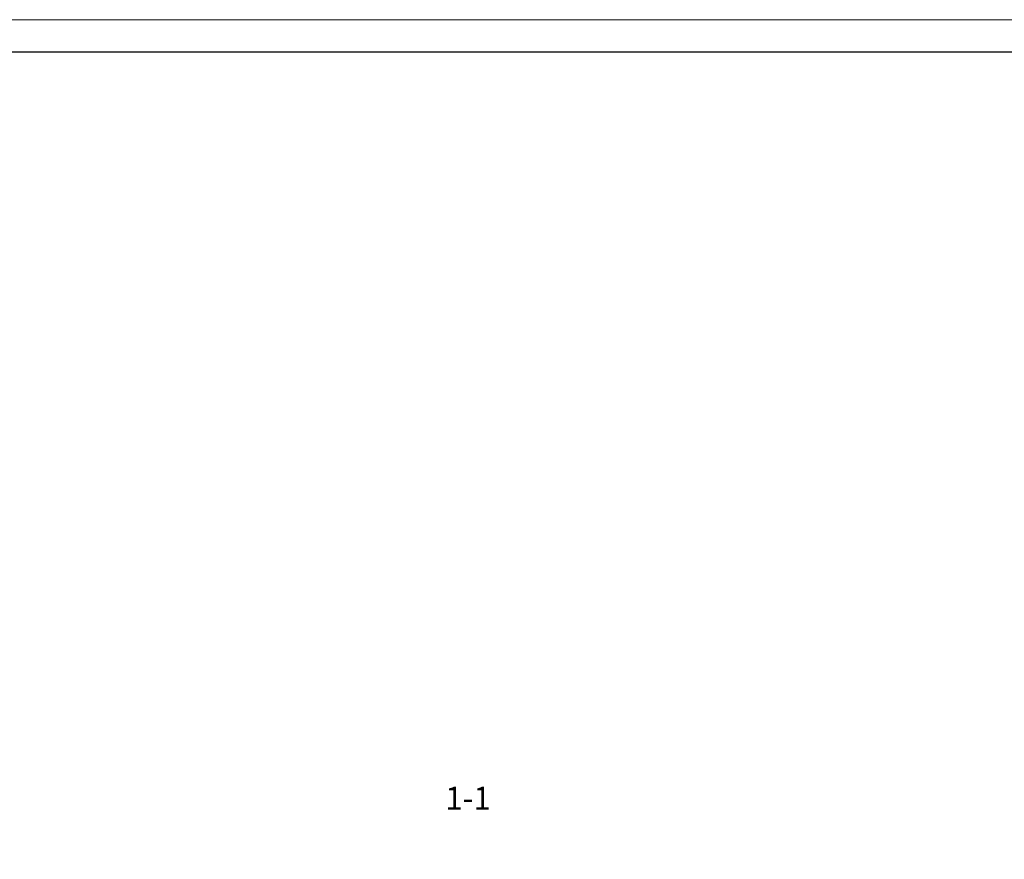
# Model space of a CAD drawing. Header units: millimetres. Extents: x 369815 to 1481759, y -423071 to -27917.
# Tile 180 of 256: x 602356 to 617464, y -380152 to -367266. Entities that reach past the tile are written whole.
import ezdxf

# ---------------------------------------------------------------- set-up
doc = ezdxf.new("R2010")
doc.units = ezdxf.units.MM
doc.layers.add('РАЗМЕРЫ', color=1, linetype='Continuous', lineweight=9)
doc.layers.add('ТОНКИЕ', color=7, linetype='Continuous', lineweight=9)
doc.layers.add('ТОЛСТЫЕ_ОСНОВНЫЕ', color=6, linetype='Continuous')
doc.styles.add('GOST-2.304_Type-B', font='GOST_Common.ttf')

# ---------------------------------------------------------------- blocks, each defined once
blk = doc.blocks.new('*U78')
at = {"layer": 'ТОЛСТЫЕ_ОСНОВНЫЕ', "color": 6}
blk.add_lwpolyline([(20, 5), (415, 5), (415, 292), (20, 292)], close=True, dxfattribs=at)
at = {"layer": 'ТОНКИЕ'}
blk.add_lwpolyline([(0, 0), (420, 0), (420, 297), (0, 297)], close=True, dxfattribs=at)

msp = doc.modelspace()

# ---------------------------------------------------------------- block references
at = {"xscale": 100, "yscale": 100, "zscale": 100}
msp.add_blockref('*U78', (587946.5, -396966.1, 3100), dxfattribs=at)

# ---------------------------------------------------------------- texts
at = {"layer": 'РАЗМЕРЫ', "insert": (609235.5, -379213.5, 3100), "char_height": 350, "attachment_point": 5, "style": 'GOST-2.304_Type-B'}
msp.add_mtext_dynamic_manual_height_columns('1-1', width=3941.213, gutter_width=625, heights=[0], dxfattribs=at)

doc.saveas('drawing.dxf')
